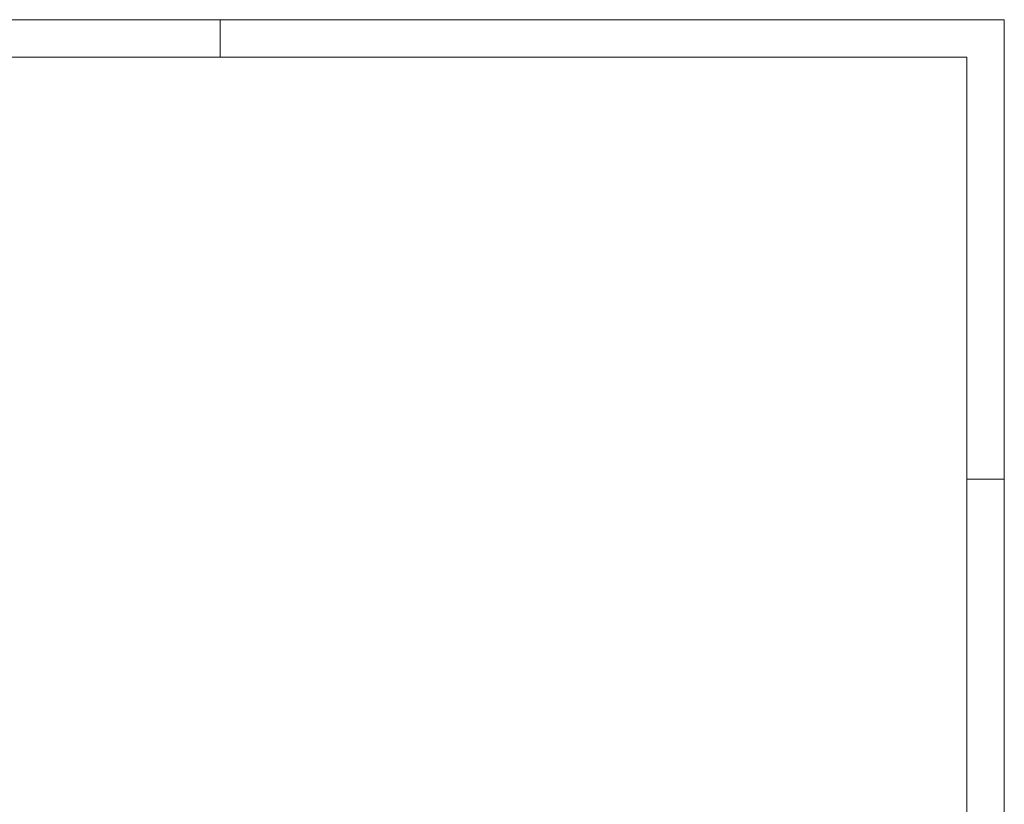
# Model space of a CAD drawing. Header units: millimetres. Extents: x 0 to 59400, y 0 to 42000.
# Tile 4 of 4: x 33033 to 59400, y 21000 to 42000. Entities that reach past the tile are written whole.
import ezdxf

# ---------------------------------------------------------------- set-up
doc = ezdxf.new("R2010")
doc.units = ezdxf.units.MM
doc.layers.add('1', color=7, linetype='Continuous')

# ---------------------------------------------------------------- blocks, each defined once
blk = doc.blocks.new('AnonymousCell5')
at = {"layer": '1', "color": 1, "linetype": 'Continuous', "lineweight": 0}
for p, q in [((29700, 21000), (-29700, 21000)), ((8700, 20000), (8700, 21000)), ((29700, -21000), (29700, 21000)), ((28700, 8700), (29700, 8700))]:
    blk.add_line(p, q, dxfattribs=at)
at = {"layer": '1', "color": 5, "linetype": 'Continuous', "lineweight": 0}
for p, q in [((28700, 20000), (-28700, 20000)), ((28700, -20000), (28700, 20000))]:
    blk.add_line(p, q, dxfattribs=at)

msp = doc.modelspace()

# ---------------------------------------------------------------- block references
at = {"color": 1, "linetype": 'Continuous', "lineweight": 0}
msp.add_blockref('AnonymousCell5', (29700, 21000), dxfattribs=at)

doc.saveas('drawing.dxf')
